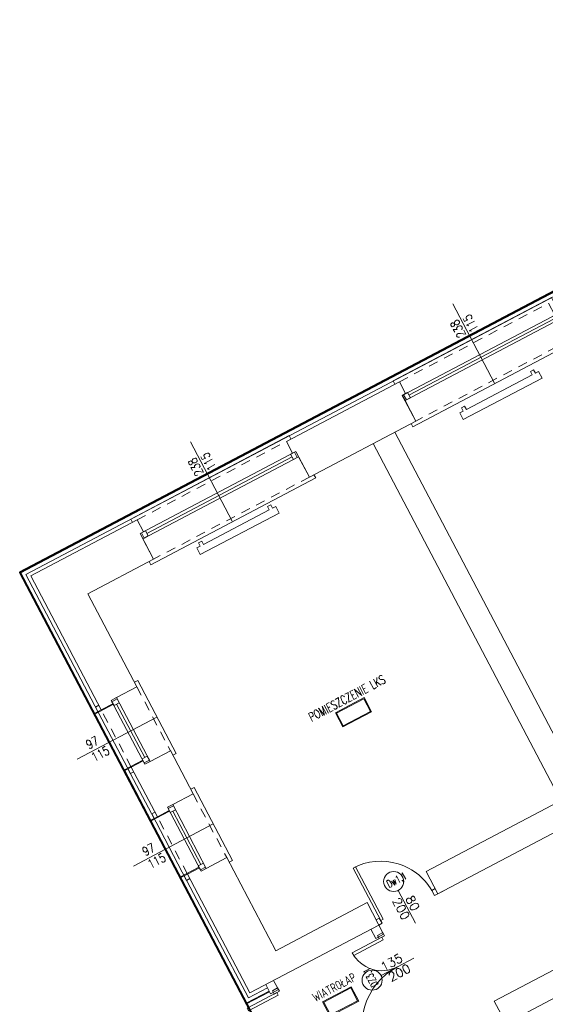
# Model space of a CAD drawing. Header units: metres. Extents: x 7408630 to 7411134, y 5569633 to 5570339.
# Tile 38 of 76: x 7410481 to 7410488, y 5569894 to 5569908. Entities that reach past the tile are written whole.
import ezdxf
from ezdxf.enums import TextEntityAlignment as Align

# ---------------------------------------------------------------- set-up
doc = ezdxf.new("R2010")
doc.units = ezdxf.units.M
doc.header["$MEASUREMENT"] = 0
doc.linetypes.add('HIDDEN', pattern=[9.525, 6.35, -3.175])
for name, color, linetype, lineweight in [('! grzejniki', 7, 'Continuous', 0), ('! posadzki', 7, 'Continuous', 0), ('! tynk', 21, 'Continuous', 0), ('Istn-cienka', 4, 'Continuous', 9), ('Istn-drzwi', 1, 'Continuous', 13), ('Istn-okna', 6, 'Continuous', 13), ('Istn-sciany', 3, 'Continuous', 20), ('Istn-widok', 1, 'Continuous', 15), ('Ocieplenie', 4, 'ZIGZAG', 5), ('OPIS POM NOWE', 140, 'Continuous', 5), ('Opis_drzwi', 9, 'Continuous', 15), ('Opis_okna', 8, 'Continuous', 15), ('Opis_pom', 9, 'Continuous', 18), ('Sciany', 2, 'Continuous', 40)]:
    doc.layers.add(name, color=color, linetype=linetype, lineweight=lineweight)
doc.styles.add('ARCHETYP', font='romans.shx', dxfattribs={"height": 15})
doc.styles.add('ARIAL', font='tahoma.ttf')
doc.styles.add('TXT', font='simplex.shx')
doc.linetypes.add('ZIGZAG', pattern='A,0.00254,-5.08,[131,ltypeshp.shx,S=5.08,R=0,X=-5.08,Y=0],-10.16,[131,ltypeshp.shx,S=5.08,R=180,X=5.08,Y=0],-5.08', length=20.32254)

# ---------------------------------------------------------------- blocks, each defined once
blk = doc.blocks.new('okno 2')
at = {"layer": 'Istn-cienka', "linetype": 'HIDDEN', "ltscale": 2}
for points in [[(48367, -198652.6), (48594, -198652.6)], [(48599, -198709.6), (48362, -198709.6)]]:
    blk.add_lwpolyline(points, dxfattribs=at)
at = {"layer": 'Istn-okna'}
for points in [[(48599, -198670.6), (48362, -198670.6)], [(48599, -198678.6), (48362, -198678.6)], [(48591, -198674.6), (48370, -198674.6)]]:
    blk.add_lwpolyline(points, dxfattribs=at)
for points in [[(48370, -198670.6), (48364, -198670.6), (48364, -198678.6), (48370, -198678.6)], [(48597, -198670.6), (48591, -198670.6), (48591, -198678.6), (48597, -198678.6)]]:
    blk.add_lwpolyline(points, close=True, dxfattribs=at)
at = {"layer": 'Istn-sciany'}
for points in [[(48367, -198670.6), (48367, -198652.6)], [(48594, -198670.6), (48594, -198652.6)], [(48367, -198670.6), (48362, -198670.6)], [(48362, -198678.6), (48362, -198670.6)], [(48362, -198678.6), (48362, -198709.6)], [(48599, -198670.6), (48594, -198670.6)], [(48599, -198678.6), (48599, -198670.6)], [(48599, -198678.6), (48599, -198709.6)]]:
    blk.add_lwpolyline(points, dxfattribs=at)
at = {"layer": 'Istn-widok'}
for points in [[(48360, -198647.6), (48601, -198647.6)], [(48360, -198652.6), (48360, -198647.6)], [(48601, -198652.6), (48601, -198647.6)], [(48355, -198709.6), (48355, -198714.6)], [(48606, -198714.6), (48355, -198714.6)], [(48606, -198709.6), (48606, -198714.6)]]:
    blk.add_lwpolyline(points, dxfattribs=at)
blk = doc.blocks.new('okno 5')
at = {"layer": 'Istn-cienka', "linetype": 'HIDDEN', "ltscale": 2}
for points in [[(574, 6361.3), (574, 6458.3)], [(631, 6453.3), (631, 6366.3)]]:
    blk.add_lwpolyline(points, dxfattribs=at)
at = {"layer": 'Istn-okna'}
for points in [[(605, 6361.3), (605, 6458.3)], [(613, 6361.3), (613, 6458.3)], [(609, 6369.3), (609, 6450.3)]]:
    blk.add_lwpolyline(points, dxfattribs=at)
for points in [[(613, 6450.3), (613, 6456.3), (605, 6456.3), (605, 6450.3)], [(613, 6363.3), (613, 6369.3), (605, 6369.3), (605, 6363.3)]]:
    blk.add_lwpolyline(points, close=True, dxfattribs=at)
at = {"layer": 'Istn-sciany'}
for points in [[(605, 6458.3), (574, 6458.3)], [(605, 6458.3), (613, 6458.3)], [(613, 6453.3), (613, 6458.3)], [(613, 6453.3), (631, 6453.3)], [(605, 6361.3), (574, 6361.3)], [(605, 6361.3), (613, 6361.3)], [(613, 6361.3), (613, 6366.3)], [(613, 6366.3), (631, 6366.3)]]:
    blk.add_lwpolyline(points, dxfattribs=at)
at = {"layer": 'Istn-widok'}
for points in [[(569, 6354.3), (569, 6465.3)], [(574, 6465.3), (569, 6465.3)], [(631, 6460.3), (636, 6460.3)], [(636, 6460.3), (636, 6359.3)], [(574, 6354.3), (569, 6354.3)], [(631, 6359.3), (636, 6359.3)]]:
    blk.add_lwpolyline(points, dxfattribs=at)
blk = doc.blocks.new('A$C142d3faa')
at = {"layer": '! grzejniki'}
for points in [[(-542.27464, 1579.76507), (-542.27464, 1574.76507), (-537.27464, 1574.76507), (-537.27464, 1564.76507), (-657.27464, 1564.76507), (-657.27464, 1574.76507), (-652.27464, 1574.76507), (-652.27464, 1579.76507), (-647.27464, 1579.76507), (-647.27464, 1574.76507), (-547.27464, 1574.76507), (-547.27464, 1579.76507)], [(-144.30693, 1575.60619), (-144.30693, 1570.60619), (-139.30693, 1570.60619), (-139.30693, 1560.60619), (-259.30693, 1560.60619), (-259.30693, 1570.60619), (-254.30693, 1570.60619), (-254.30693, 1575.60619), (-249.30693, 1575.60619), (-249.30693, 1570.60619), (-149.30693, 1570.60619), (-149.30693, 1575.60619)]]:
    blk.add_lwpolyline(points, close=True, dxfattribs=at)
at = {"layer": '! tynk'}
for points in [[(-883.77464, 1440.91757), (-883.77464, 1656.60619), (1838.22536, 1656.60619), (1838.22536, 1780.60619)], [(-882.77464, 1440.91757), (-882.77464, 1655.60619), (1839.22536, 1655.60619), (1839.22536, 1780.60619)], [(-872.77464, 1441.91757), (-883.77464, 1441.91757)], [(-854.77464, 1440.91757), (-883.77464, 1440.91757)], [(-883.77464, 1278.29482), (-883.77464, 1355.91757)], [(-854.77464, 1355.91757), (-883.77464, 1355.91757)], [(-872.77464, 1354.91757), (-883.77464, 1354.91757)], [(-882.77464, 1278.29482), (-882.77464, 1355.91757)], [(-872.77464, 1279.29482), (-883.77464, 1279.29482)], [(-854.77464, 1278.29482), (-883.77464, 1278.29482)], [(-883.77464, 1000.60619), (-883.77464, 1193.29482)], [(-854.77464, 1193.29482), (-883.77464, 1193.29482)], [(-882.77464, 1000.60619), (-882.77464, 1193.29482)], [(-872.77464, 1192.29482), (-883.77464, 1192.29482)], [(-848.77464, 1001.60619), (-883.77464, 1001.60619)], [(-848.77464, 1000.60619), (-883.77464, 1000.60619)]]:
    blk.add_lwpolyline(points, dxfattribs=at)
at = {"layer": 'Istn-drzwi'}
for points in [[(-667.77464, 1095.60619), (-667.77464, 1015.60619), (-671.77464, 1015.60619), (-671.77464, 1095.60619)], [(-671.77464, 1011.60619), (-676.77464, 1011.60619), (-676.77464, 1019.60619), (-671.77464, 1019.60619)], [(-591.77464, 1011.60619), (-586.77464, 1011.60619), (-586.77464, 1019.60619), (-591.77464, 1019.60619)], [(-885.77464, 991.10619), (-840.77464, 991.10619), (-840.77464, 995.10619), (-885.77464, 995.10619)], [(-836.77464, 995.10619), (-836.77464, 1000.10619), (-844.77464, 1000.10619), (-844.77464, 995.10619)], [(-725.77464, 991.10619), (-680.77464, 991.10619), (-680.77464, 995.10619), (-725.77464, 995.10619)], [(-676.77464, 995.10619), (-676.77464, 1000.10619), (-684.77464, 1000.10619), (-684.77464, 995.10619)]]:
    blk.add_lwpolyline(points, close=True, dxfattribs=at)
for points in [[(-631.77464, 990.60619), (-631.77464, 1040.60619)], [(-655.77464, 950.10619), (-705.77464, 950.10619)]]:
    blk.add_lwpolyline(points, dxfattribs=at)
for centre, radius, start, end in [((-671.77464, 1015.60619), 80, 0.00000004, 90.00000004), ((-680.77464, 995.10619), 45, 179.99999987, 270.00000002), ((-680.77464, 860.10619), 90, 90.00000004, 180.00000004)]:
    blk.add_arc(centre, radius, start, end, dxfattribs=at)
at = {"layer": 'Istn-sciany'}
for p, q in [((-588.77464, 1011.60619), (-578.77464, 1011.60619)), ((-232.77464, 848.60619), (-586.77464, 848.60619)), ((-586.77464, 848.60619), (-586.77464, 814.60619)), ((-232.77464, 814.60619), (-586.77464, 814.60619))]:
    blk.add_line(p, q, dxfattribs=at)
for points in [[(-872.77464, 1441.91757), (-872.77464, 1645.60619), (-710.77464, 1645.60619)], [(-483.77464, 1645.60619), (-311.77464, 1645.60619)], [(-715.77464, 1588.60619), (-715.77464, 1626.60619)], [(-478.77464, 1588.60619), (-478.77464, 1626.60619)], [(-316.77464, 1588.60619), (-316.77464, 1626.60619)], [(-815.77464, 1446.91757), (-815.77464, 1588.60619), (-715.77464, 1588.60619)], [(-478.77464, 1588.60619), (-316.77464, 1588.60619)], [(-381.77464, 1045.60619), (-381.77464, 1588.60619)], [(-348.77464, 1045.60619), (-348.77464, 1588.60619)], [(-872.77464, 1279.29482), (-872.77464, 1354.91757)], [(-815.77464, 1284.29482), (-815.77464, 1349.91757)], [(-676.77464, 1011.60619), (-872.77464, 1011.60619), (-872.77464, 1192.29482)], [(-815.77464, 1045.60619), (-815.77464, 1187.29482)], [(-676.77464, 1045.60619), (-815.77464, 1045.60619)], [(-676.77464, 997.60619), (-676.77464, 1045.60619)], [(-222.77464, 1045.60619), (-586.77464, 1045.60619)], [(-586.77464, 1011.60619), (-586.77464, 1045.60619)], [(-848.77464, 997.60619), (-848.77464, 1011.60619)], [(-836.77464, 997.60619), (-836.77464, 1011.60619)], [(-688.77464, 997.60619), (-688.77464, 1011.60619)], [(-222.77464, 1011.60619), (-586.77464, 1011.60619)], [(-836.77464, 997.60619), (-848.77464, 997.60619)], [(-676.77464, 997.60619), (-688.77464, 997.60619)]]:
    blk.add_lwpolyline(points, dxfattribs=at)
at = {"layer": 'Ocieplenie', "linetype": 'ZIGZAG', "ltscale": 0.75}
for points in [[(-877.77464, 1440.91757), (-877.77464, 1650.60619), (1844.22536, 1650.60619), (1844.22536, 1780.60619)], [(-877.77464, 1278.29482), (-877.77464, 1355.91757)], [(-848.77464, 1006.60619), (-877.77464, 1006.60619), (-877.77464, 1193.29482)], [(-848.77464, 1006.60619), (-877.77464, 1006.60619)]]:
    blk.add_lwpolyline(points, dxfattribs=at)
at = {"layer": 'Opis_drzwi'}
for centre in [(-631.77464, 1054.10619), (-719.27464, 950.10619)]:
    blk.add_circle(centre, 13.5, dxfattribs=at)
at = {"layer": 'Opis_okna'}
for points in [[(-598.30693, 1584.44731), (-598.30693, 1705.03251)], [(-199.30693, 1584.44731), (-199.30693, 1705.03251)], [(-810.77464, 1398.41757), (-932.20096, 1398.41757)], [(-810.77464, 1235.79482), (-932.20096, 1235.79482)]]:
    blk.add_lwpolyline(points, dxfattribs=at)
at = {"layer": 'Opis_pom', "ltscale": 0.7}
for points in [[(-595.36597, 1269.91442), (-551.84597, 1269.91442), (-551.84597, 1291.67442), (-595.36597, 1291.67442)], [(-594.27797, 1271.00242), (-552.93397, 1271.00242), (-552.93397, 1290.58642), (-594.27797, 1290.58642)], [(-791.83094, 933.67513), (-748.31094, 933.67513), (-748.31094, 955.43513), (-791.83094, 955.43513)], [(-790.74294, 934.76313), (-749.39894, 934.76313), (-749.39894, 954.34713), (-790.74294, 954.34713)]]:
    blk.add_lwpolyline(points, close=True, dxfattribs=at)
at = {"layer": 'Sciany'}
blk.add_lwpolyline([(1838.22536, 1656.60619), (-883.77464, 1656.60619), (-883.77464, 859.60619), (-960.77464, 859.60619), (-960.77464, -275.39381), (-600.77464, -275.39381), (-600.77464, -418.39381), (4503.72174, -418.39183), (4503.72174, 1121.60619), (3122.22536, 1121.60619)], dxfattribs=at)
at = {"layer": '! posadzki', "rotation": 180}
for p in [(-241.77464, 7808.18985), (-241.77464, 7645.5671)]:
    blk.add_blockref('okno 5', p, dxfattribs=at)
for p in [(-49077.75636, 200298.1673), (-48678.75636, 200298.1673)]:
    blk.add_blockref('okno 2', p)
at = {"layer": 'Istn-drzwi', "color": 8, "style": 'ARCHETYP'}
for s, rotation, p in [('200', 269.99999996, (-645.92178, 1032.41027)), ('80', 269.99999996, (-628.77464, 1026.629)), ('135', 359.99999996, (-700.35645, 953.10619)), ('200', 359.99999996, (-697.57872, 935.95905))]:
    blk.add_text(s, height=12, rotation=rotation, dxfattribs=at).set_placement(p)
at = {"layer": 'OPIS POM NOWE', "style": 'ARIAL'}
for tag, p in [('E1,4', (2085.45351, 1677.90272)), ('E1,4', (2642.56507, 1467.09858)), ('E1,4', (2887.55495, 1334.66914)), ('E1,1', (2346.15173, 945.30692)), ('E1,2', (2380.28977, 731.46058)), ('E1,4', (3248.92697, 423.56227)), ('E1,3', (2269.29047, 389.84746)), ('E1,5', (4145.39689, -41.41678))]:
    blk.add_attdef(tag, text='', height=23.936, dxfattribs=at).set_placement(p, align=Align.MIDDLE_CENTER)
at = {"layer": 'Opis_drzwi', "style": 'ARCHETYP', "width": 0.7}
blk.add_text('Dw1,1', height=10, dxfattribs=at).set_placement((-641.1927, 1049.18451))
blk.add_text('DZ3.1', height=10, rotation=90, dxfattribs=at).set_placement((-714.35296, 940.68813))
at = {"layer": 'Opis_okna', "style": 'ARCHETYP', "width": 0.8}
for s, p in [('238', (-601.77033, 1659.53095)), ('115', (-583.40195, 1658.10312)), ('238', (-202.77033, 1659.53095)), ('115', (-184.40195, 1658.10312))]:
    blk.add_text(s, height=12, rotation=90, dxfattribs=at).set_placement(p)
for s, p in [('97', (-912.13681, 1402.46007)), ('115', (-913.56464, 1384.09169)), ('97', (-912.13681, 1239.83732)), ('115', (-913.56464, 1221.46894))]:
    blk.add_text(s, height=12, dxfattribs=at).set_placement(p)
at = {"layer": 'Opis_pom', "ltscale": 0.7, "style": 'TXT', "width": 0.7}
for s, p in [('POMIESZCZENIE LKS', (-572.49084, 1295.72073)), ('WIATROŁAP', (-768.95581, 959.48144))]:
    blk.add_text(s, height=12, dxfattribs=at).set_placement(p, align=Align.CENTER)
at = {"layer": 'Opis_pom', "ltscale": 0.7, "style": 'ARIAL'}
for tag, p in [('B1,18', (784.17545, 4749.37691)), ('B1,21', (1474.16062, 4744.55225)), ('B1/17', (593.195, 4721.36004)), ('1,22', (2015.9973, 4715.61993)), ('1,23', (2643.87974, 4721.36004)), ('A1,1', (-123.27527, 4710.79271)), ('B1,1', (2964.21389, 4687.19476)), ('B1,19', (983.47704, 4684.25047)), ('A1,6', (-365.37937, 4657.22679)), ('A1,16', (198.20726, 4631.43636)), ('B1,20', (1267.19488, 4624.63245)), ('B1,3', (3298.01304, 4567.23582)), ('B1,4', (4545.10985, 4480.62225)), ('A1,5', (-782.1155, 4446.93269)), ('A1,2', (-186.91937, 4425.11232)), ('A1,15', (198.20726, 4391.00084)), ('B1,2', (2872.01208, 4302.45919)), ('A1,3', (-121.28956, 4150.90563)), ('B1,8', (2427.38319, 4053.12316)), ('B1,6', (4754.92624, 3940.33462)), ('A1,4', (-837.67923, 3920.77219)), ('B1,14', (401.20606, 3890.99898)), ('B1,13', (1255.28314, 3857.26479)), ('B1,10', (1961.59927, 3852.27607)), ('B1,5', (4487.88744, 3854.52406)), ('B1,9', (2126.78184, 3827.24689)), ('B1,7', (3203.17952, 3799.68363)), ('B1,11', (2118.65879, 3658.83867)), ('B1,12', (1949.47729, 3633.25719)), ('C1,2', (2894.60473, 3427.28336)), ('C1,3', (2160.24672, 3198.45588)), ('C1,1', (3129.25555, 2706.44899)), ('C1,4', (2077.33924, 2485.4131)), ('C1,5', (2131.38321, 2180.30979)), ('C1,10', (3196.04343, 2172.92088)), ('C1,9', (3215.99552, 1907.6342)), ('C1,6', (2168.07384, 1819.58528)), ('D0,18', (1348.65318, 1483.78164)), ('C1,8', (2890.19555, 1472.29709)), ('C1,7', (2247.74624, 1432.40489)), ('D,03', (680.14667, 1361.20684)), ('D0,15', (1769.82602, 1360.28568)), ('D,07', (301.65348, 1339.2086)), ('D0,6', (-189.6235, 1299.11733)), ('D0,8', (-573.60597, 1280.79442)), ('D0,4', (520.2942, 1181.60376)), ('D0,2', (1011.71883, 1184.66707)), ('D0,14', (1790.01141, 1156.00202)), ('D,05', (264.32997, 1077.69749)), ('D0,13', (1760.78024, 974.27002)), ('D0,09', (-770.07094, 944.55513)), ('D0,1', (999.98875, 928.60626)), ('D0,10', (-751.07239, 564.55801)), ('D0,11', (-751.07239, 336.73827)), ('D0,12', (198.7439, 306.39703))]:
    blk.add_attdef(tag, text='', height=11.968, dxfattribs=at).set_placement(p, align=Align.MIDDLE_CENTER)

msp = doc.modelspace()

# ---------------------------------------------------------------- block references
at = {"xscale": 0.01, "yscale": 0.01, "zscale": 0.01, "rotation": 27.75854060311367}
msp.add_blockref('A$C142d3faa', (7410496.7794, 5569889.66285), dxfattribs=at)

doc.saveas('drawing.dxf')
